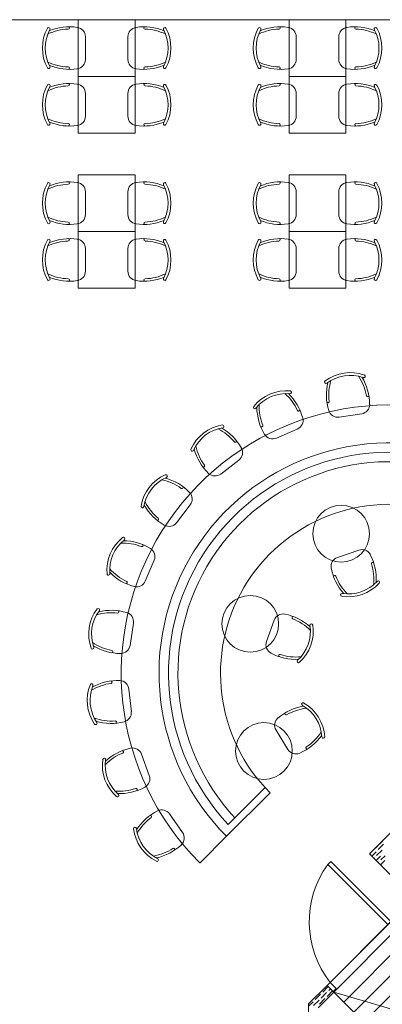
# Model space of a CAD drawing. Header units: millimetres. Extents: x -1747 to 60076, y -13777 to 14438.
# Tile 20 of 29: x 7070 to 10905, y 3419 to 13830. Entities that reach past the tile are written whole.
import ezdxf

# ---------------------------------------------------------------- set-up
doc = ezdxf.new("R2010")
doc.units = ezdxf.units.MM
doc.header["$MEASUREMENT"] = 0
doc.layers.add('FLOOR LAYOUT', color=9, linetype='Continuous', lineweight=0, true_color=0x808080)

# ---------------------------------------------------------------- blocks, each defined once
blk = doc.blocks.new('FLOOR PLAN')
at = {"layer": 'FLOOR LAYOUT'}
for p, q in [((350, 13830), (17200, 13830)), ((7690, 13230), (7690, 13830)), ((8290, 13830), (7690, 13830)), ((7690, 13830), (7690, 13230)), ((8290, 13830), (7690, 13830)), ((8290, 13830), (8290, 13230)), ((8290, 13230), (8290, 13830)), ((9920, 13230), (9920, 13830)), ((10520, 13830), (9920, 13830)), ((9920, 13830), (9920, 13230)), ((10520, 13830), (9920, 13830)), ((10520, 13830), (10520, 13230)), ((10520, 13230), (10520, 13830)), ((7765, 13650), (7765, 13410)), ((8215, 13650), (8215, 13410)), ((9995, 13650), (9995, 13410)), ((10445, 13650), (10445, 13410)), ((7690, 13230), (8290, 13230)), ((7690, 13230), (8290, 13230)), ((7690, 12630), (7690, 13230)), ((8290, 13230), (7690, 13230)), ((7690, 13230), (7690, 12630)), ((8290, 13230), (7690, 13230)), ((8290, 13230), (8290, 12630)), ((8290, 12630), (8290, 13230)), ((9920, 13230), (10520, 13230)), ((9920, 13230), (10520, 13230)), ((9920, 12630), (9920, 13230)), ((10520, 13230), (9920, 13230)), ((9920, 13230), (9920, 12630)), ((10520, 13230), (9920, 13230)), ((10520, 13230), (10520, 12630)), ((10520, 12630), (10520, 13230)), ((7765, 13050), (7765, 12810)), ((8215, 13050), (8215, 12810)), ((9995, 13050), (9995, 12810)), ((10445, 13050), (10445, 12810)), ((7690, 12630), (8290, 12630)), ((7690, 12630), (8290, 12630)), ((9920, 12630), (10520, 12630)), ((9920, 12630), (10520, 12630)), ((7690, 11590), (7690, 12190)), ((8290, 12190), (7690, 12190)), ((7690, 12190), (7690, 11590)), ((8290, 12190), (7690, 12190)), ((8290, 12190), (8290, 11590)), ((8290, 11590), (8290, 12190)), ((9920, 11590), (9920, 12190)), ((10520, 12190), (9920, 12190)), ((9920, 12190), (9920, 11590)), ((10520, 12190), (9920, 12190)), ((10520, 12190), (10520, 11590)), ((10520, 11590), (10520, 12190)), ((7765, 12010), (7765, 11770)), ((8215, 12010), (8215, 11770)), ((9995, 12010), (9995, 11770)), ((10445, 12010), (10445, 11770)), ((7690, 11590), (8290, 11590)), ((7690, 11590), (8290, 11590)), ((7690, 10990), (7690, 11590)), ((8290, 11590), (7690, 11590)), ((7690, 11590), (7690, 10990)), ((8290, 11590), (7690, 11590)), ((8290, 11590), (8290, 10990)), ((8290, 10990), (8290, 11590)), ((9920, 11590), (10520, 11590)), ((9920, 11590), (10520, 11590)), ((9920, 10990), (9920, 11590)), ((10520, 11590), (9920, 11590)), ((9920, 11590), (9920, 10990)), ((10520, 11590), (9920, 11590)), ((10520, 11590), (10520, 10990)), ((10520, 10990), (10520, 11590)), ((7765, 11410), (7765, 11170)), ((8215, 11410), (8215, 11170)), ((9995, 11410), (9995, 11170)), ((10445, 11410), (10445, 11170)), ((7690, 10990), (8290, 10990)), ((7690, 10990), (8290, 10990)), ((9920, 10990), (10520, 10990)), ((9920, 10990), (10520, 10990)), ((10449, 9627), (10687, 9663)), ((9785, 9406), (10006, 9501)), ((9198, 9026), (9388, 9173)), ((8727, 8511), (8874, 8701)), ((14099, 8340), (10770, 5011)), ((10657, 8221), (10430, 8143)), ((8399, 7893), (8493, 8114)), ((8237, 7213), (8273, 7450)), ((9761, 7480), (9681, 7254)), ((8251, 6513), (8226, 6752)), ((9781, 6317), (9907, 6113)), ((8441, 5838), (8357, 6064)), ((9718, 5656), (9258, 5196)), ((9665, 5710), (9276, 5320)), ((9665, 5710), (9718, 5656)), ((8793, 5236), (8655, 5433)), ((10770, 5011), (11197, 5438)), ((9258, 5196), (8978, 4916)), ((10862, 5054), (10919, 5111)), ((10868, 5105), (10868, 5105)), ((10879, 5117), (10937, 5174)), ((11240, 4538), (10770, 5011)), ((10772, 5010), (10776, 5014)), ((10787, 5025), (10787, 5025)), ((10795, 4986), (10839, 5031)), ((10799, 5037), (10856, 5094)), ((10845, 4991), (10902, 5048)), ((10851, 5042), (10851, 5042)), ((10360, 4930), (10328, 4898)), ((10328, 4898), (10965, 4262)), ((10996, 4294), (10360, 4930)), ((10818, 4963), (10822, 4968)), ((10833, 4979), (10833, 4979)), ((10841, 4940), (10885, 4985)), ((10863, 4917), (10868, 4922)), ((10879, 4933), (10879, 4933)), ((10886, 4894), (10931, 4939)), ((10891, 4945), (10934, 4988)), ((10896, 4996), (10896, 4996)), ((10321, 3618), (11028, 4326)), ((10321, 3618), (11029, 4325)), ((10498, 3442), (11415, 4363)), ((10392, 3548), (11097, 4256)), ((10392, 3548), (11097, 4256)), ((10604, 3336), (11522, 4257)), ((10711, 3230), (11628, 4151)), ((10321, 3618), (10353, 3650)), ((10353, 3650), (10417, 3587)), ((10321, 3618), (10126, 3423)), ((10226, 3382), (10392, 3548)), ((10259, 3485), (10316, 3543)), ((10276, 3548), (10333, 3606)), ((10392, 3548), (10321, 3618)), ((10385, 3555), (10321, 3618)), ((10322, 3503), (10379, 3560)), ((10328, 3554), (10328, 3554)), ((10339, 3566), (10356, 3583)), ((10417, 3587), (10385, 3555)), ((10392, 3548), (11700, 3161)), ((10392, 3548), (11242, 2700)), ((10126, 3398), (10173, 3445)), ((10178, 3405), (10236, 3462)), ((10184, 3457), (10184, 3457)), ((10196, 3468), (10253, 3526)), ((10242, 3422), (10299, 3480)), ((10247, 3474), (10247, 3474)), ((10265, 3537), (10265, 3537)), ((10310, 3491), (10310, 3491)), ((10126, 3423), (10126, 3070)), ((10126, 3423), (10126, 3070))]:
    blk.add_line(p, q, dxfattribs=at)
for centre in [(10470, 8395), (9509, 7442), (9653, 6097)]:
    blk.add_circle(centre, 300, dxfattribs=at)
for centre, radius, start, end in [((7376, 13732), 15, 331.5721, 151.5721), ((7598, 13193), 562, 81.6834, 112.5481), ((7583, 13742), 12.7, 272.6913, 78.2364), ((7665, 13650), 100, 0, 81.6834), ((8315, 13650), 100, 98.3166, 180), ((8382, 13193), 562, 67.4519, 98.3166), ((8397, 13742), 12.7, 101.7636, 267.3087), ((8604, 13732), 15, 28.4279, 208.4279), ((9606, 13732), 15, 331.5721, 151.5721), ((9828, 13193), 562, 81.6834, 112.5481), ((9813, 13742), 12.7, 272.6913, 78.2364), ((9895, 13650), 100, 0, 81.6834), ((10545, 13650), 100, 98.3166, 180), ((10612, 13193), 562, 67.4519, 98.3166), ((10627, 13742), 12.7, 101.7636, 267.3087), ((10834, 13732), 15, 28.4279, 208.4279), ((7750, 13530), 440, 151.5749, 208.4251), ((7750, 13530), 440, 151.5749, 208.4251), ((7750, 13530), 410, 151.5754, 208.4246), ((7598, 13193), 537, 91.5121, 115.4148), ((8382, 13193), 537, 64.5852, 88.4879), ((8230, 13530), 410, 331.5754, 28.4246), ((8230, 13530), 440, 331.5749, 28.4251), ((8230, 13530), 440, 331.5749, 28.4251), ((9980, 13530), 440, 151.5749, 208.4251), ((9980, 13530), 440, 151.5749, 208.4251), ((9980, 13530), 410, 151.5754, 208.4246), ((9828, 13193), 537, 91.5121, 115.4148), ((10612, 13193), 537, 64.5852, 88.4879), ((10460, 13530), 410, 331.5754, 28.4246), ((10460, 13530), 440, 331.5749, 28.4251), ((10460, 13530), 440, 331.5749, 28.4251), ((7376, 13328), 15, 208.4279, 28.4279), ((7376, 13328), 15, 208.4279, 28.4279), ((7598, 13867), 537, 244.5852, 268.4879), ((7598, 13867), 562, 247.4519, 278.3166), ((7583, 13318), 12.7, 281.7636, 87.3087), ((7665, 13410), 100, 278.3166, 0), ((8315, 13410), 100, 180, 261.6834), ((8382, 13867), 562, 261.6834, 292.5481), ((8397, 13318), 12.7, 92.6913, 258.2364), ((8382, 13867), 537, 271.5121, 295.4148), ((8604, 13328), 15, 151.5721, 331.5721), ((8604, 13328), 15, 151.5721, 331.5721), ((9606, 13328), 15, 208.4279, 28.4279), ((9606, 13328), 15, 208.4279, 28.4279), ((9828, 13867), 537, 244.5852, 268.4879), ((9828, 13867), 562, 247.4519, 278.3166), ((9813, 13318), 12.7, 281.7636, 87.3087), ((9895, 13410), 100, 278.3166, 0), ((10545, 13410), 100, 180, 261.6834), ((10612, 13867), 562, 261.6834, 292.5481), ((10627, 13318), 12.7, 92.6913, 258.2364), ((10612, 13867), 537, 271.5121, 295.4148), ((10834, 13328), 15, 151.5721, 331.5721), ((10834, 13328), 15, 151.5721, 331.5721), ((7750, 12930), 440, 151.5749, 208.4251), ((7750, 12930), 440, 151.5749, 208.4251), ((7750, 12930), 410, 151.5754, 208.4246), ((7376, 13132), 15, 331.5721, 151.5721), ((7598, 12593), 537, 91.5121, 115.4148), ((7598, 12593), 562, 81.6834, 112.5481), ((7583, 13142), 12.7, 272.6913, 78.2364), ((7665, 13050), 100, 0, 81.6834), ((8315, 13050), 100, 98.3166, 180), ((8382, 12593), 562, 67.4519, 98.3166), ((8397, 13142), 12.7, 101.7636, 267.3087), ((8382, 12593), 537, 64.5852, 88.4879), ((8604, 13132), 15, 28.4279, 208.4279), ((8230, 12930), 410, 331.5754, 28.4246), ((8230, 12930), 440, 331.5749, 28.4251), ((8230, 12930), 440, 331.5749, 28.4251), ((9980, 12930), 440, 151.5749, 208.4251), ((9980, 12930), 440, 151.5749, 208.4251), ((9980, 12930), 410, 151.5754, 208.4246), ((9606, 13132), 15, 331.5721, 151.5721), ((9828, 12593), 537, 91.5121, 115.4148), ((9828, 12593), 562, 81.6834, 112.5481), ((9813, 13142), 12.7, 272.6913, 78.2364), ((9895, 13050), 100, 0, 81.6834), ((10545, 13050), 100, 98.3166, 180), ((10612, 12593), 562, 67.4519, 98.3166), ((10627, 13142), 12.7, 101.7636, 267.3087), ((10612, 12593), 537, 64.5852, 88.4879), ((10834, 13132), 15, 28.4279, 208.4279), ((10460, 12930), 410, 331.5754, 28.4246), ((10460, 12930), 440, 331.5749, 28.4251), ((10460, 12930), 440, 331.5749, 28.4251), ((7665, 12810), 100, 278.3166, 0), ((8315, 12810), 100, 180, 261.6834), ((9895, 12810), 100, 278.3166, 0), ((10545, 12810), 100, 180, 261.6834), ((7376, 12728), 15, 208.4279, 28.4279), ((7376, 12728), 15, 208.4279, 28.4279), ((7598, 13267), 537, 244.5852, 268.4879), ((7598, 13267), 562, 247.4519, 278.3166), ((7583, 12718), 12.7, 281.7636, 87.3087), ((8382, 13267), 562, 261.6834, 292.5481), ((8397, 12718), 12.7, 92.6913, 258.2364), ((8382, 13267), 537, 271.5121, 295.4148), ((8604, 12728), 15, 151.5721, 331.5721), ((8604, 12728), 15, 151.5721, 331.5721), ((9606, 12728), 15, 208.4279, 28.4279), ((9606, 12728), 15, 208.4279, 28.4279), ((9828, 13267), 537, 244.5852, 268.4879), ((9828, 13267), 562, 247.4519, 278.3166), ((9813, 12718), 12.7, 281.7636, 87.3087), ((10612, 13267), 562, 261.6834, 292.5481), ((10627, 12718), 12.7, 92.6913, 258.2364), ((10612, 13267), 537, 271.5121, 295.4148), ((10834, 12728), 15, 151.5721, 331.5721), ((10834, 12728), 15, 151.5721, 331.5721), ((7750, 11890), 440, 151.5749, 208.4251), ((7750, 11890), 440, 151.5749, 208.4251), ((7750, 11890), 410, 151.5754, 208.4246), ((7376, 12093), 15, 331.5721, 151.5721), ((7598, 11553), 537, 91.5121, 115.4148), ((7598, 11553), 562, 81.6834, 112.5481), ((7583, 12103), 12.7, 272.6913, 78.2364), ((7665, 12010), 100, 0, 81.6834), ((8315, 12010), 100, 98.3166, 180), ((8382, 11553), 562, 67.4519, 98.3166), ((8397, 12103), 12.7, 101.7636, 267.3087), ((8382, 11553), 537, 64.5852, 88.4879), ((8604, 12093), 15, 28.4279, 208.4279), ((8230, 11890), 410, 331.5754, 28.4246), ((8230, 11890), 440, 331.5749, 28.4251), ((8230, 11890), 440, 331.5749, 28.4251), ((9980, 11890), 440, 151.5749, 208.4251), ((9980, 11890), 440, 151.5749, 208.4251), ((9980, 11890), 410, 151.5754, 208.4246), ((9606, 12093), 15, 331.5721, 151.5721), ((9828, 11553), 537, 91.5121, 115.4148), ((9828, 11553), 562, 81.6834, 112.5481), ((9813, 12103), 12.7, 272.6913, 78.2364), ((9895, 12010), 100, 0, 81.6834), ((10545, 12010), 100, 98.3166, 180), ((10612, 11553), 562, 67.4519, 98.3166), ((10627, 12103), 12.7, 101.7636, 267.3087), ((10612, 11553), 537, 64.5852, 88.4879), ((10834, 12093), 15, 28.4279, 208.4279), ((10460, 11890), 410, 331.5754, 28.4246), ((10460, 11890), 440, 331.5749, 28.4251), ((10460, 11890), 440, 331.5749, 28.4251), ((7665, 11770), 100, 278.3166, 0), ((8315, 11770), 100, 180, 261.6834), ((9895, 11770), 100, 278.3166, 0), ((10545, 11770), 100, 180, 261.6834), ((7376, 11688), 15, 208.4279, 28.4279), ((7376, 11688), 15, 208.4279, 28.4279), ((7598, 12227), 537, 244.5852, 268.4879), ((7598, 12227), 562, 247.4519, 278.3166), ((7583, 11678), 12.7, 281.7636, 87.3087), ((8382, 12227), 562, 261.6834, 292.5481), ((8397, 11678), 12.7, 92.6913, 258.2364), ((8382, 12227), 537, 271.5121, 295.4148), ((8604, 11688), 15, 151.5721, 331.5721), ((8604, 11688), 15, 151.5721, 331.5721), ((9606, 11688), 15, 208.4279, 28.4279), ((9606, 11688), 15, 208.4279, 28.4279), ((9828, 12227), 537, 244.5852, 268.4879), ((9828, 12227), 562, 247.4519, 278.3166), ((9813, 11678), 12.7, 281.7636, 87.3087), ((10612, 12227), 562, 261.6834, 292.5481), ((10627, 11678), 12.7, 92.6913, 258.2364), ((10612, 12227), 537, 271.5121, 295.4148), ((10834, 11688), 15, 151.5721, 331.5721), ((10834, 11688), 15, 151.5721, 331.5721), ((7750, 11290), 440, 151.5749, 208.4251), ((7750, 11290), 440, 151.5749, 208.4251), ((7750, 11290), 410, 151.5754, 208.4246), ((7376, 11493), 15, 331.5721, 151.5721), ((7598, 10953), 537, 91.5121, 115.4148), ((7598, 10953), 562, 81.6834, 112.5481), ((7583, 11503), 12.7, 272.6913, 78.2364), ((7665, 11410), 100, 0, 81.6834), ((8315, 11410), 100, 98.3166, 180), ((8382, 10953), 562, 67.4519, 98.3166), ((8397, 11503), 12.7, 101.7636, 267.3087), ((8382, 10953), 537, 64.5852, 88.4879), ((8604, 11493), 15, 28.4279, 208.4279), ((8230, 11290), 410, 331.5754, 28.4246), ((8230, 11290), 440, 331.5749, 28.4251), ((8230, 11290), 440, 331.5749, 28.4251), ((9980, 11290), 440, 151.5749, 208.4251), ((9980, 11290), 440, 151.5749, 208.4251), ((9980, 11290), 410, 151.5754, 208.4246), ((9606, 11493), 15, 331.5721, 151.5721), ((9828, 10953), 537, 91.5121, 115.4148), ((9828, 10953), 562, 81.6834, 112.5481), ((9813, 11503), 12.7, 272.6913, 78.2364), ((9895, 11410), 100, 0, 81.6834), ((10545, 11410), 100, 98.3166, 180), ((10612, 10953), 562, 67.4519, 98.3166), ((10627, 11503), 12.7, 101.7636, 267.3087), ((10612, 10953), 537, 64.5852, 88.4879), ((10834, 11493), 15, 28.4279, 208.4279), ((10460, 11290), 410, 331.5754, 28.4246), ((10460, 11290), 440, 331.5749, 28.4251), ((10460, 11290), 440, 331.5749, 28.4251), ((7598, 11627), 537, 244.5852, 268.4879), ((7665, 11170), 100, 278.3166, 0), ((8315, 11170), 100, 180, 261.6834), ((8382, 11627), 537, 271.5121, 295.4148), ((9828, 11627), 537, 244.5852, 268.4879), ((9895, 11170), 100, 278.3166, 0), ((10545, 11170), 100, 180, 261.6834), ((10612, 11627), 537, 271.5121, 295.4148), ((7376, 11088), 15, 208.4279, 28.4279), ((7376, 11088), 15, 208.4279, 28.4279), ((7598, 11627), 562, 247.4519, 278.3166), ((7583, 11078), 12.7, 281.7636, 87.3087), ((8382, 11627), 562, 261.6834, 292.5481), ((8397, 11078), 12.7, 92.6913, 258.2364), ((8604, 11088), 15, 151.5721, 331.5721), ((8604, 11088), 15, 151.5721, 331.5721), ((9606, 11088), 15, 208.4279, 28.4279), ((9606, 11088), 15, 208.4279, 28.4279), ((9828, 11627), 562, 247.4519, 278.3166), ((9813, 11078), 12.7, 281.7636, 87.3087), ((10612, 11627), 562, 261.6834, 292.5481), ((10627, 11078), 12.7, 92.6913, 258.2364), ((10834, 11088), 15, 151.5721, 331.5721), ((10834, 11088), 15, 151.5721, 331.5721), ((10566, 9659), 440, 70.1855, 127.0357), ((10566, 9659), 440, 70.1855, 127.0357), ((10309, 9999), 15, 127.0385, 307.0385), ((10876, 9860), 562, 166.0625, 196.9272), ((10566, 9659), 410, 70.186, 127.0352), ((10876, 9860), 537, 163.1958, 187.0985), ((10209, 9759), 537, 10.1227, 34.0254), ((10209, 9759), 562, 0.2939, 31.1587), ((10710, 10059), 15, 250.1827, 70.1827), ((10710, 10059), 15, 250.1827, 70.1827), ((9890, 9467), 440, 84.7472, 141.5973), ((9890, 9467), 440, 84.7472, 141.5973), ((9929, 9890), 15, 264.7443, 84.7443), ((9929, 9890), 15, 264.7443, 84.7443), ((9890, 9467), 410, 84.7476, 141.5969), ((9520, 9474), 537, 24.6844, 48.587), ((9520, 9474), 562, 14.8556, 45.7204), ((10331, 9792), 12.7, 200.3742, 5.9193), ((10751, 9856), 12.7, 191.3019, 356.847), ((10981, 6919), 2837, 70.8616, 224.8988), ((9557, 9731), 15, 141.6002, 321.6002), ((10140, 9739), 562, 180.6241, 211.4889), ((10140, 9739), 537, 177.7574, 201.6601), ((10020, 9704), 12.7, 205.8636, 11.4086), ((10434, 9726), 100, 196.9272, 278.6106), ((10672, 9762), 100, 278.6106, 0.2939), ((9967, 9593), 100, 293.1722, 14.8556), ((9284, 9111), 440, 99.3088, 156.159), ((9284, 9111), 440, 99.3088, 156.159), ((9284, 9111), 410, 99.3092, 156.1585), ((8925, 9025), 537, 39.246, 63.1487), ((8925, 9025), 562, 29.4172, 60.282), ((9215, 9530), 15, 279.306, 99.306), ((9215, 9530), 15, 279.306, 99.306), ((9629, 9537), 12.7, 214.9359, 20.4809), ((9350, 9373), 12.7, 220.4252, 25.9703), ((9746, 9498), 100, 211.4889, 293.1722), ((10981, 6919), 2437, 71.3924, 225), ((8895, 9283), 15, 156.1618, 336.1618), ((9458, 9437), 562, 195.1858, 226.0505), ((9458, 9437), 537, 192.3191, 216.2218), ((9327, 9252), 100, 307.7339, 29.4172), ((10981, 6919), 2337, 71.4176, 223.1607), ((10981, 6919), 2237, 71.445, 223.0784), ((9014, 9113), 12.7, 229.4975, 35.0426), ((8788, 8615), 440, 113.841, 170.6912), ((8788, 8615), 440, 113.841, 170.6912), ((8788, 8615), 410, 113.8415, 170.6908), ((8462, 8441), 537, 53.7782, 77.6809), ((8462, 8441), 562, 43.9495, 74.8142), ((8617, 9004), 15, 293.8382, 113.8382), ((8616, 9004), 15, 293.8382, 113.8382), ((9137, 9105), 100, 226.0505, 307.7339), ((8787, 8885), 12.7, 234.9574, 40.5025), ((8795, 8762), 100, 322.2661, 43.9495), ((8369, 8684), 15, 170.694, 350.694), ((8875, 8975), 562, 209.718, 240.5828), ((8875, 8975), 537, 206.8513, 230.754), ((10981, 6919), 1787, 71.6063, 222.5942), ((8526, 8549), 12.7, 244.0297, 49.5748), ((8648, 8572), 100, 240.5828, 322.2661), ((8432, 8009), 440, 128.4027, 185.2528), ((8432, 8009), 440, 128.4027, 185.2528), ((8432, 8009), 410, 128.4031, 185.2524), ((8168, 8343), 15, 308.3998, 128.3998), ((8168, 8343), 15, 308.3998, 128.3998), ((8160, 7759), 537, 68.3399, 92.2426), ((8160, 7759), 562, 58.5111, 89.3759), ((8363, 8270), 12.7, 249.5191, 55.0641), ((8401, 8153), 100, 336.8278, 58.5111), ((10690, 8127), 100, 27.4022, 109.0856), ((10463, 8048), 100, 109.0856, 190.7689), ((10279, 7914), 562, 356.5374, 27.4022), ((8425, 8379), 537, 221.413, 245.3156), ((10917, 8135), 562, 190.7689, 221.6337), ((10804, 8080), 12.7, 30.8492, 196.3942), ((10279, 7914), 537, 353.6707, 17.5734), ((8009, 7971), 15, 185.2557, 5.2557), ((8425, 8379), 562, 224.2796, 255.1444), ((10402, 7941), 12.7, 21.7769, 187.3219), ((10917, 8135), 537, 200.5977, 224.5004), ((8195, 7880), 12.7, 258.5914, 64.1364), ((8307, 7933), 100, 255.1444, 336.8278), ((10548, 8168), 440, 260.6605, 317.5106), ((10548, 8168), 440, 260.6605, 317.5106), ((10548, 8168), 410, 260.6609, 317.5102), ((10862, 7881), 15, 317.5135, 137.5135), ((10479, 7748), 15, 80.6576, 260.6576), ((10479, 7748), 15, 80.6576, 260.6576), ((7901, 7590), 15, 322.9615, 142.9615), ((7901, 7590), 15, 322.9615, 142.9615), ((8240, 7334), 440, 142.9643, 199.8145), ((8240, 7334), 440, 142.9643, 199.8145), ((8240, 7334), 410, 142.9648, 199.814), ((8039, 7023), 537, 82.9015, 106.8042), ((8039, 7023), 562, 73.0728, 103.9375), ((8107, 7569), 12.7, 264.0807, 69.6258), ((8174, 7465), 100, 351.3894, 73.0728), ((9856, 7446), 100, 78.7355, 160.4189), ((9765, 6993), 562, 47.8708, 78.7355), ((9963, 7506), 12.7, 82.1825, 247.7276), ((9765, 6993), 537, 45.0041, 68.9068), ((9735, 7362), 410, 311.9942, 8.8435), ((9735, 7362), 440, 311.9938, 8.844), ((9735, 7362), 440, 311.9938, 8.844), ((10155, 7427), 15, 8.8468, 188.8468), ((7840, 7190), 15, 199.8173, 19.8173), ((8140, 7690), 537, 235.9746, 259.8773), ((8140, 7690), 562, 238.8413, 269.7061), ((8138, 7228), 100, 269.7061, 351.3894), ((9775, 7220), 100, 160.4189, 242.1022), ((8043, 7149), 12.7, 273.153, 78.6981), ((9991, 7628), 562, 242.1022, 272.967), ((9821, 7106), 12.7, 73.1102, 238.6553), ((9991, 7628), 537, 251.931, 275.8337), ((10020, 7046), 15, 131.991, 311.991), ((10020, 7046), 15, 131.991, 311.991), ((8224, 6631), 440, 157.526, 214.3761), ((8224, 6631), 440, 157.526, 214.3761), ((8224, 6631), 410, 157.5264, 214.3757), ((7831, 6794), 15, 337.5231, 157.5231), ((7831, 6794), 15, 337.5231, 157.5231), ((8107, 6280), 537, 97.4632, 121.3659), ((8107, 6280), 562, 87.6344, 118.4992), ((8036, 6825), 12.7, 278.6424, 84.1874), ((8126, 6742), 100, 5.9511, 87.6344), ((10163, 6016), 562, 99.2041, 130.0689), ((10068, 6592), 15, 60.1801, 240.1801), ((9857, 6223), 410, 3.3276, 60.1769), ((9857, 6223), 440, 3.3271, 60.1773), ((9857, 6223), 440, 3.3271, 60.1773), ((8151, 6503), 100, 284.2677, 5.9511), ((9887, 6492), 12.7, 133.5158, 299.0609), ((10163, 6016), 537, 96.3374, 120.2401), ((8037, 6951), 537, 250.5362, 274.4389), ((7873, 6391), 15, 214.379, 34.379), ((8037, 6951), 562, 253.4029, 284.2677), ((8080, 6403), 12.7, 287.7147, 93.2597), ((9866, 6370), 100, 130.0689, 211.7522), ((9808, 6590), 562, 293.4356, 324.3003), ((9808, 6590), 537, 303.2643, 327.167), ((10281, 6248), 15, 183.3243, 3.3243), ((10281, 6248), 15, 183.3243, 3.3243), ((8359, 5577), 537, 111.798, 135.7007), ((8359, 5577), 562, 101.9692, 132.834), ((8155, 6087), 12.7, 292.9772, 98.5223), ((8264, 6029), 100, 20.2859, 101.9692), ((9992, 6166), 100, 211.7522, 293.4356), ((10110, 6130), 12.7, 124.4435, 289.9886), ((8385, 5946), 440, 171.8608, 228.711), ((8385, 5946), 440, 171.8608, 228.711), ((7964, 6006), 15, 351.858, 171.858), ((7964, 6006), 15, 351.858, 171.858), ((8385, 5946), 410, 171.8612, 228.7105), ((8347, 5804), 100, 298.6025, 20.2859), ((8126, 6209), 537, 264.8711, 288.7738), ((8104, 5626), 15, 228.7138, 48.7138), ((8126, 6209), 562, 267.7378, 298.6025), ((8302, 5689), 12.7, 302.0495, 107.5946), ((8781, 4963), 562, 116.7577, 147.6225), ((8453, 5404), 12.7, 307.7657, 113.3107), ((8573, 5375), 100, 35.0743, 116.7577), ((8781, 4963), 537, 126.5865, 150.4891), ((8290, 5277), 15, 6.6464, 186.6464), ((8290, 5277), 15, 6.6464, 186.6464), ((8712, 5326), 440, 186.6493, 243.4994), ((8712, 5326), 440, 186.6493, 243.4994), ((8712, 5326), 410, 186.6497, 243.499), ((8711, 5179), 100, 313.391, 35.0743), ((8394, 5515), 562, 282.5262, 313.391), ((8394, 5515), 537, 279.6595, 303.5622), ((8698, 5056), 12.7, 316.838, 122.383), ((8522, 4945), 15, 243.5023, 63.5023), ((8975, 4920), 5, 224.8988, 315), ((11171, 4291), 1039, 144.2076, 218.0632)]:
    blk.add_arc(centre, radius, start, end, dxfattribs=at)

msp = doc.modelspace()

# ---------------------------------------------------------------- block references
at = {"layer": 'FLOOR LAYOUT'}
msp.add_blockref('FLOOR PLAN', (0, 0), dxfattribs=at)

doc.saveas('drawing.dxf')
